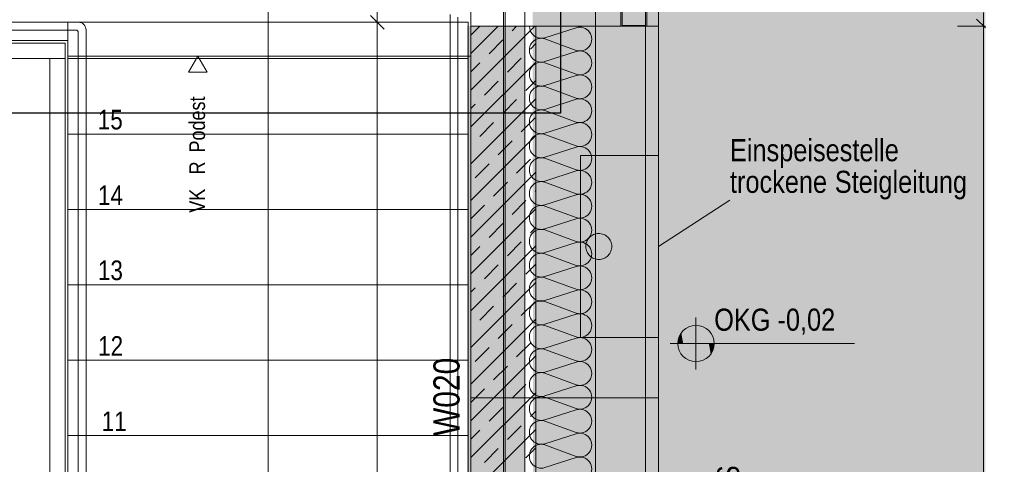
# Model space of a CAD drawing. Extents: x -620 to 300, y 62 to 1162.
# Tile 159 of 256: x 2 to 78, y 926 to 960. Entities that reach past the tile are written whole.
import ezdxf
from ezdxf.lldxf.tags import DXFTag

# ---------------------------------------------------------------- set-up
doc = ezdxf.new("R2010")
doc.units = 0
doc.layers.get('0').update_dxf_attribs({"lineweight": 13})
for name, color, linetype, lineweight, true_color in [('30 -33 Aussenwände- 7 Fassade_ Elemente', 7, 'Continuous', 9, 0x00aacc), ('30 -34 Innenwände- 1 tragend', 7, 'Continuous', 13, 0xdd0806), ('30 -35 Decken- 2.1 Treppen Innen 2D', 7, 'Continuous', 9, 0x599559), ('40 -47 Nutzungspez. Anlagen -4 Feuerlöschanlagen', 7, 'Continuous', 9, 0xff7fff), ('70 -72 Beschriftung- 1 Beschriftung allgemein', 7, 'Continuous', 9, 0xff6633), ('70 -72 Beschriftung- 2 Beschriftung Bauteile', 7, 'Continuous', 9, 0x9999ff), ('70 -76 Bemaßung- 2 Allgemein', 9, 'Continuous', 5, 0x808080), ('E_Leerrohr_Detailnummer', 1, 'Continuous', 25, 0xff0000), ('iwb_Layout BA_Markierung', 7, 'Continuous', 9, 0xbadcdc), ('iwb_Schraffur_Wand in Bauart BABW', 7, 'Continuous', 13, 0xac59ff), ('iwb_Sichtbeton', 2, 'Continuous', 50, 0xffff00), ('iwb_Sichtbeton-Shading', 2, 'Continuous', 50, 0xffff00)]:
    doc.layers.add(name, color=color, linetype=linetype, lineweight=lineweight, true_color=true_color)
for name, color, linetype, lineweight in [('70 -71 Achsen- 1 Gebäudeachsen', 7, 'STRICHPUNKT2-A06G94XR8I', 18), ('70 -72 Beschriftung- 5 Höhenkoten', 7, 'Continuous', 15), ('70 -75 Raumstempel- 3 Wandstempel', 7, 'Continuous', 50)]:
    doc.layers.add(name, color=color, linetype=linetype, lineweight=lineweight)
doc.styles.get("Standard").update_dxf_attribs({"font": 'ARIALN.TTF'})
tags = doc.linetypes.add('fein_strichliert-A06G94XS8I', pattern=[4, 1, -2, 1]).pattern_tags.tags
tags[8:9] = [DXFTag(74, 4), DXFTag(75, 0), DXFTag(340, '0'), DXFTag(46, 0.0), DXFTag(50, 0.0), DXFTag(44, 0.0), DXFTag(45, 0.0)]
tags[6:7] = [DXFTag(74, 4), DXFTag(75, 0), DXFTag(340, '0'), DXFTag(46, 0.0), DXFTag(50, 0.0), DXFTag(44, 0.0), DXFTag(45, 0.0)]
tags[4:5] = [DXFTag(74, 4), DXFTag(75, 0), DXFTag(340, '0'), DXFTag(46, 0.0), DXFTag(50, 0.0), DXFTag(44, 0.0), DXFTag(45, 0.0)]
tags = doc.linetypes.add('STRICHPUNKT2-A06G94XR8I', pattern=[12.7, 6.35, -3.175, 0, -3.175]).pattern_tags.tags
tags[10:11] = [DXFTag(74, 4), DXFTag(75, 0), DXFTag(340, '0'), DXFTag(46, 0.0), DXFTag(50, 0.0), DXFTag(44, 0.0), DXFTag(45, 0.0)]
tags[8:9] = [DXFTag(74, 4), DXFTag(75, 0), DXFTag(340, '0'), DXFTag(46, 0.0), DXFTag(50, 0.0), DXFTag(44, 0.0), DXFTag(45, 0.0)]
tags[6:7] = [DXFTag(74, 4), DXFTag(75, 0), DXFTag(340, '0'), DXFTag(46, 0.0), DXFTag(50, 0.0), DXFTag(44, 0.0), DXFTag(45, 0.0)]
tags[4:5] = [DXFTag(74, 4), DXFTag(75, 0), DXFTag(340, '0'), DXFTag(46, 0.0), DXFTag(50, 0.0), DXFTag(44, 0.0), DXFTag(45, 0.0)]

# ---------------------------------------------------------------- blocks, each defined once
blk = doc.blocks.new('Shading-A06G94VT8I', base_point=(-44.915, 989.453))
at = {"layer": 'iwb_Sichtbeton-Shading', "color": 51, "true_color": 0xffff7f}
blk.add_solid([(37.221, 838.453), (36.621, 838.453), (37.221, 959.971), (36.621, 959.971)], dxfattribs=at)
blk = doc.blocks.new('Polygon-A06G94XL8I')
at = {"color": 0, "linetype": 'ByBlock', "lineweight": -2, "ltscale": 0.13}
blk.add_solid([(41.831, 86.61), (41.664, 1083.814), (76.501, 86.518), (76.501, 1083.814)], dxfattribs=at)
blk = doc.blocks.new('Referenz-A06G94XT8I')
at = {"layer": '30 -33 Aussenwände- 7 Fassade_ Elemente', "color": 0, "linetype": 'Continuous', "lineweight": -2, "ltscale": 0.13}
for p, q in [((46.52, 833.953), (46.52, 999.953)), ((51.36, 998.053), (51.36, 835.453)), ((39.56, 838.953), (39.56, 994.953)), ((41.06, 994.953), (41.06, 838.953)), ((46.52, 994.453), (46.52, 839.453)), ((50.36, 839.453), (50.36, 994.453)), ((48.56, 989.453), (48.56, 959.993)), ((50.36, 959.993), (50.36, 989.453)), ((48.56, 959.953), (48.56, 961.553)), ((48.56, 959.953), (48.56, 961.553)), ((50.36, 961.553), (50.36, 959.953)), ((50.36, 961.553), (50.36, 959.953)), ((36.92, 959.953), (51.36, 959.953)), ((42.62, 959.066), (45.02, 959.838)), ((48.56, 959.993), (50.36, 959.993)), ((50.36, 959.953), (48.56, 959.953)), ((50.36, 959.953), (48.56, 959.953)), ((45.02, 958.089), (42.62, 958.976)), ((42.62, 957.228), (45.02, 957.999)), ((45.02, 956.251), (42.62, 957.138)), ((42.62, 955.389), (45.02, 956.161)), ((45.02, 954.412), (42.62, 955.299)), ((42.62, 953.551), (45.02, 954.322)), ((45.02, 952.574), (42.62, 953.461)), ((42.62, 951.712), (45.02, 952.484)), ((45.02, 950.735), (42.62, 951.622)), ((42.62, 949.874), (45.02, 950.645)), ((45.02, 948.897), (42.62, 949.784)), ((42.62, 948.035), (45.02, 948.807)), ((45.02, 947.058), (42.62, 947.945)), ((42.62, 946.197), (45.02, 946.968)), ((45.02, 945.219), (42.62, 946.107)), ((42.62, 944.358), (45.02, 945.129)), ((45.02, 943.381), (42.62, 944.268)), ((42.62, 942.52), (45.02, 943.291)), ((45.02, 941.542), (42.62, 942.43)), ((42.62, 940.681), (45.02, 941.452)), ((45.02, 939.704), (42.62, 940.591)), ((42.62, 938.843), (45.02, 939.614)), ((45.02, 937.865), (42.62, 938.753)), ((42.62, 937.004), (45.02, 937.775)), ((45.02, 936.027), (42.62, 936.914)), ((42.62, 935.166), (45.02, 935.937)), ((45.02, 934.188), (42.62, 935.076)), ((42.62, 933.327), (45.02, 934.098)), ((45.02, 932.35), (42.62, 933.237)), ((42.62, 931.488), (45.02, 932.26)), ((45.02, 930.511), (42.62, 931.398)), ((42.62, 929.65), (45.02, 930.421)), ((45.02, 928.673), (42.62, 929.56)), ((42.62, 927.811), (45.02, 928.583)), ((45.02, 926.834), (42.62, 927.721)), ((42.62, 925.973), (45.02, 926.744))]:
    blk.add_line(p, q, dxfattribs=at)
at = {"layer": '30 -33 Aussenwände- 7 Fassade_ Elemente', "color": 0, "linetype": 'fein_strichliert-A06G94XS8I', "lineweight": -2, "ltscale": 0.13}
for p, q in [((48.46, 959.953), (48.46, 989.453)), ((50.46, 959.953), (50.46, 989.453)), ((51.36, 941.053), (51.36, 989.453))]:
    blk.add_line(p, q, dxfattribs=at)
at = {"layer": '30 -33 Aussenwände- 7 Fassade_ Elemente', "color": 0, "linetype": 'Continuous', "lineweight": -2, "ltscale": 0.13}
for centre, major_axis, end_param in [((42.339, 959.941), (-0.918, 0.013), 1.896254), ((45.302, 958.963), (-0.282, -0.874), 3.765224), ((42.339, 958.102), (0.282, 0.874), 3.764652), ((45.302, 957.125), (-0.282, -0.874), 3.765224), ((42.339, 956.264), (0.282, 0.874), 3.764652), ((45.302, 955.286), (-0.282, -0.874), 3.765224), ((42.339, 954.425), (0.282, 0.874), 3.764652), ((45.302, 953.448), (-0.282, -0.874), 3.765224), ((42.339, 952.587), (0.282, 0.874), 3.764652), ((45.302, 951.609), (-0.282, -0.874), 3.765224), ((42.339, 950.748), (0.282, 0.874), 3.764652), ((45.302, 949.771), (-0.282, -0.874), 3.765224), ((42.339, 948.909), (0.282, 0.874), 3.764652), ((45.302, 947.932), (-0.282, -0.874), 3.765224), ((42.339, 947.071), (0.282, 0.874), 3.764652), ((45.302, 946.094), (-0.282, -0.874), 3.765224), ((42.339, 945.232), (0.282, 0.874), 3.764652), ((45.302, 944.255), (-0.282, -0.874), 3.765224), ((42.339, 943.394), (0.282, 0.874), 3.764652), ((45.302, 942.417), (-0.282, -0.874), 3.765224), ((42.339, 941.555), (0.282, 0.874), 3.764652), ((45.302, 940.578), (-0.282, -0.874), 3.765224), ((42.339, 939.717), (0.282, 0.874), 3.764652), ((45.302, 938.74), (-0.282, -0.874), 3.765224), ((42.339, 937.878), (0.282, 0.874), 3.764652), ((45.302, 936.901), (-0.282, -0.874), 3.765224), ((42.339, 936.04), (0.282, 0.874), 3.764652), ((45.302, 935.063), (-0.282, -0.874), 3.765224), ((42.339, 934.201), (0.282, 0.874), 3.764652), ((45.302, 933.224), (-0.282, -0.874), 3.765224), ((42.339, 932.363), (0.282, 0.874), 3.764652), ((45.302, 931.386), (-0.282, -0.874), 3.765224), ((42.339, 930.524), (0.282, 0.874), 3.764652), ((45.302, 929.547), (-0.282, -0.874), 3.765224), ((42.339, 928.686), (0.282, 0.874), 3.764652), ((45.302, 927.708), (-0.282, -0.874), 3.765224), ((42.339, 926.847), (0.282, 0.874), 3.764652), ((45.302, 925.87), (-0.282, -0.874), 3.765224)]:
    blk.add_ellipse(centre, major_axis=major_axis, ratio=1, start_param=0, end_param=end_param, dxfattribs=at)
at = {"layer": '30 -34 Innenwände- 1 tragend', "color": 0, "lineweight": -2}
for p, q in [((36.92, 957.851), (39.023, 959.953)), ((36.92, 955.023), (41.851, 959.953)), ((36.92, 959.265), (37.609, 959.953)), ((36.92, 838.453), (36.92, 959.953)), ((36.92, 957.851), (39.023, 959.953)), ((36.92, 955.023), (41.851, 959.953)), ((36.92, 959.265), (37.609, 959.953)), ((40.088, 959.604), (40.437, 959.953)), ((40.088, 959.604), (40.437, 959.953)), ((41.92, 838.453), (41.92, 959.953)), ((38.32, 957.836), (39.38, 958.897)), ((38.32, 957.836), (39.38, 958.897)), ((41.502, 958.19), (41.92, 958.608)), ((41.502, 958.19), (41.92, 958.608)), ((39.734, 956.422), (40.795, 957.483)), ((39.734, 956.422), (40.795, 957.483)), ((36.92, 952.194), (41.92, 957.194)), ((36.92, 952.194), (41.92, 957.194)), ((36.92, 956.437), (37.613, 957.129)), ((36.92, 956.437), (37.613, 957.129)), ((37.966, 954.654), (39.027, 955.715)), ((37.966, 954.654), (39.027, 955.715)), ((41.148, 955.008), (41.92, 955.78)), ((41.148, 955.008), (41.92, 955.78)), ((36.92, 949.366), (41.92, 954.366)), ((36.92, 949.366), (41.92, 954.366)), ((36.92, 953.608), (37.259, 953.947)), ((36.92, 953.608), (37.259, 953.947)), ((39.38, 953.24), (40.441, 954.301)), ((39.38, 953.24), (40.441, 954.301)), ((37.613, 951.472), (38.673, 952.533)), ((37.613, 951.472), (38.673, 952.533)), ((40.795, 951.826), (41.855, 952.886)), ((40.795, 951.826), (41.855, 952.886)), ((36.92, 946.537), (41.92, 951.537)), ((36.92, 946.537), (41.92, 951.537)), ((39.027, 950.058), (40.088, 951.119)), ((39.027, 950.058), (40.088, 951.119)), ((37.259, 948.29), (38.32, 949.351)), ((37.259, 948.29), (38.32, 949.351)), ((40.441, 948.644), (41.502, 949.704)), ((40.441, 948.644), (41.502, 949.704)), ((36.92, 943.709), (41.92, 948.709)), ((36.92, 943.709), (41.92, 948.709)), ((38.673, 946.876), (39.734, 947.937)), ((38.673, 946.876), (39.734, 947.937)), ((41.855, 947.23), (41.92, 947.295)), ((41.855, 947.23), (41.92, 947.295)), ((36.92, 945.123), (37.966, 946.169)), ((36.92, 945.123), (37.966, 946.169)), ((40.088, 945.462), (41.148, 946.522)), ((40.088, 945.462), (41.148, 946.522)), ((36.92, 940.88), (41.92, 945.88)), ((36.92, 940.88), (41.92, 945.88)), ((38.32, 943.694), (39.38, 944.755)), ((38.32, 943.694), (39.38, 944.755)), ((41.502, 944.048), (41.92, 944.466)), ((41.502, 944.048), (41.92, 944.466)), ((39.734, 942.28), (40.795, 943.34)), ((39.734, 942.28), (40.795, 943.34)), ((36.92, 938.052), (41.92, 943.052)), ((36.92, 938.052), (41.92, 943.052)), ((36.92, 942.295), (37.613, 942.987)), ((36.92, 942.295), (37.613, 942.987)), ((37.966, 940.512), (39.027, 941.573)), ((37.966, 940.512), (39.027, 941.573)), ((41.148, 940.866), (41.92, 941.638)), ((41.148, 940.866), (41.92, 941.638)), ((36.92, 935.224), (41.92, 940.224)), ((36.92, 935.224), (41.92, 940.224)), ((39.38, 939.098), (40.441, 940.158)), ((39.38, 939.098), (40.441, 940.158)), ((36.92, 939.466), (37.259, 939.805)), ((36.92, 939.466), (37.259, 939.805)), ((40.795, 937.684), (41.855, 938.744)), ((40.795, 937.684), (41.855, 938.744)), ((37.613, 937.33), (38.673, 938.391)), ((37.613, 937.33), (38.673, 938.391)), ((36.92, 932.395), (41.92, 937.395)), ((36.92, 932.395), (41.92, 937.395)), ((39.027, 935.916), (40.088, 936.976)), ((39.027, 935.916), (40.088, 936.976)), ((40.441, 934.502), (41.502, 935.562)), ((40.441, 934.502), (41.502, 935.562)), ((37.259, 934.148), (38.32, 935.209)), ((37.259, 934.148), (38.32, 935.209)), ((36.92, 929.567), (41.92, 934.567)), ((36.92, 929.567), (41.92, 934.567)), ((38.673, 932.734), (39.734, 933.794)), ((38.673, 932.734), (39.734, 933.794)), ((41.855, 933.087), (41.92, 933.152)), ((41.855, 933.087), (41.92, 933.152)), ((36.92, 930.981), (37.966, 932.027)), ((36.92, 930.981), (37.966, 932.027)), ((36.92, 926.738), (41.92, 931.738)), ((36.92, 926.738), (41.92, 931.738)), ((40.088, 931.32), (41.148, 932.38)), ((40.088, 931.32), (41.148, 932.38)), ((38.32, 929.552), (39.38, 930.612)), ((38.32, 929.552), (39.38, 930.612)), ((41.502, 929.905), (41.92, 930.324)), ((41.502, 929.905), (41.92, 930.324)), ((36.92, 923.91), (41.92, 928.91)), ((36.92, 923.91), (41.92, 928.91)), ((36.92, 928.152), (37.613, 928.845)), ((36.92, 928.152), (37.613, 928.845)), ((39.734, 928.138), (40.795, 929.198)), ((39.734, 928.138), (40.795, 929.198)), ((37.966, 926.37), (39.027, 927.431)), ((37.966, 926.37), (39.027, 927.431)), ((41.148, 926.723), (41.92, 927.496)), ((41.148, 926.723), (41.92, 927.496))]:
    blk.add_line(p, q, dxfattribs=at)
at = {"layer": '30 -34 Innenwände- 1 tragend', "color": 0, "linetype": 'Continuous', "lineweight": -2, "ltscale": 0.13}
for p, q in [((41.92, 959.953), (36.92, 959.953)), ((36.92, 838.453), (36.92, 959.953)), ((41.92, 838.453), (41.92, 959.953))]:
    blk.add_line(p, q, dxfattribs=at)
at = {"layer": '30 -35 Decken- 2.1 Treppen Innen 2D', "color": 0, "linetype": 'fein_strichliert-A06G94XS8I', "lineweight": -2, "ltscale": 0.13}
for p, q in [((36.92, 957.653), (36.92, 988.053)), ((21.32, 870.453), (21.32, 974.253)), ((35.32, 960.853), (35.32, 900.115)), ((35.92, 900.003), (35.92, 960.653)), ((6.72, 960.253), (-10.38, 960.253)), ((5.92, 951.653), (5.92, 960.253)), ((5.92, 960.253), (36.72, 960.253)), ((36.72, 960.253), (36.72, 951.653)), ((-10.18, 959.653), (6.52, 959.653)), ((6.72, 959.453), (6.72, 905.466)), ((7.32, 905.354), (7.32, 959.653)), ((-9.58, 958.853), (5.92, 958.853)), ((-9.38, 958.653), (5.72, 958.653)), ((5.72, 958.653), (5.72, 957.453)), ((5.92, 958.853), (5.92, 957.653)), ((5.92, 957.653), (36.92, 957.653)), ((36.92, 951.953), (36.92, 957.653)), ((5.72, 957.453), (-9.38, 957.453)), ((4.52, 957.453), (4.52, 905.878)), ((5.72, 957.453), (4.52, 957.453)), ((5.72, 905.653), (5.72, 957.453)), ((5.92, 951.653), (5.92, 957.453)), ((5.92, 957.453), (36.72, 957.453)), ((36.72, 957.453), (36.72, 951.653)), ((36.72, 951.653), (5.92, 951.653)), ((5.92, 945.853), (5.92, 951.653)), ((36.72, 951.653), (36.72, 945.853)), ((36.72, 945.853), (5.92, 945.853)), ((5.92, 940.053), (5.92, 945.853)), ((36.72, 945.853), (36.72, 940.053)), ((5.92, 934.253), (5.92, 940.053)), ((5.92, 940.053), (36.72, 940.053)), ((36.72, 940.053), (36.72, 934.253)), ((5.92, 928.453), (5.92, 934.253)), ((36.72, 934.253), (5.92, 934.253)), ((36.72, 934.253), (36.72, 928.453)), ((5.92, 922.653), (5.92, 928.453)), ((36.72, 928.453), (5.92, 928.453)), ((36.72, 928.453), (36.72, 922.653))]:
    blk.add_line(p, q, dxfattribs=at)
at = {"layer": '30 -35 Decken- 2.1 Treppen Innen 2D', "color": 0, "linetype": 'Continuous', "lineweight": -2, "ltscale": 0.13}
for p, q in [((15.92, 957.653), (15.208, 956.419)), ((16.633, 956.419), (15.92, 957.653)), ((15.208, 956.419), (16.633, 956.419))]:
    blk.add_line(p, q, dxfattribs=at)
at = {"layer": '30 -35 Decken- 2.1 Treppen Innen 2D', "color": 0, "linetype": 'fein_strichliert-A06G94XS8I', "lineweight": -2, "ltscale": 0.13}
for centre, major_axis in [((6.72, 959.653), (0.6, 0)), ((6.52, 959.453), (0.2, 0))]:
    blk.add_ellipse(centre, major_axis=major_axis, ratio=1, start_param=0, end_param=1.570796, dxfattribs=at)
at = {"layer": '40 -47 Nutzungspez. Anlagen -4 Feuerlöschanlagen', "color": 0, "linetype": 'Continuous', "lineweight": -2, "ltscale": 0.13}
for p, q in [((51.36, 949.993), (45.36, 949.993)), ((45.36, 949.993), (45.36, 935.993)), ((51.36, 935.993), (51.36, 949.993)), ((46.194, 943.818), (46.278, 943.869)), ((46.278, 943.869), (46.366, 943.912)), ((46.366, 943.912), (46.458, 943.947)), ((46.458, 943.947), (46.553, 943.972)), ((46.553, 943.972), (46.649, 943.987)), ((46.649, 943.987), (46.747, 943.993)), ((46.747, 943.993), (46.845, 943.99)), ((46.845, 943.99), (46.943, 943.977)), ((46.943, 943.977), (47.038, 943.954)), ((47.038, 943.954), (47.131, 943.922)), ((47.131, 943.922), (47.22, 943.881)), ((47.22, 943.881), (47.305, 943.832)), ((47.305, 943.832), (47.385, 943.775)), ((45.76, 942.98), (45.764, 943.079)), ((45.764, 943.079), (45.777, 943.176)), ((45.777, 943.176), (45.8, 943.271)), ((45.8, 943.271), (45.832, 943.364)), ((45.832, 943.364), (45.872, 943.453)), ((45.872, 943.453), (45.922, 943.538)), ((45.922, 943.538), (45.979, 943.618)), ((45.979, 943.618), (46.044, 943.691)), ((46.044, 943.691), (46.116, 943.758)), ((46.116, 943.758), (46.194, 943.818)), ((47.385, 943.775), (47.458, 943.71)), ((47.458, 943.71), (47.525, 943.638)), ((47.525, 943.638), (47.585, 943.56)), ((47.585, 943.56), (47.636, 943.476)), ((47.636, 943.476), (47.679, 943.388)), ((47.679, 943.388), (47.713, 943.296)), ((47.713, 943.296), (47.739, 943.201)), ((47.739, 943.201), (47.754, 943.104)), ((47.754, 943.104), (47.76, 943.006)), ((45.767, 942.882), (45.76, 942.98)), ((45.782, 942.786), (45.767, 942.882)), ((45.807, 942.691), (45.782, 942.786)), ((45.842, 942.599), (45.807, 942.691)), ((45.885, 942.511), (45.842, 942.599)), ((45.936, 942.427), (45.885, 942.511)), ((45.996, 942.349), (45.936, 942.427)), ((46.063, 942.277), (45.996, 942.349)), ((47.542, 942.369), (47.477, 942.296)), ((47.599, 942.449), (47.542, 942.369)), ((47.648, 942.534), (47.599, 942.449)), ((47.689, 942.623), (47.648, 942.534)), ((47.721, 942.716), (47.689, 942.623)), ((47.744, 942.811), (47.721, 942.716)), ((47.757, 942.908), (47.744, 942.811)), ((47.76, 943.006), (47.757, 942.908)), ((46.136, 942.212), (46.063, 942.277)), ((46.216, 942.155), (46.136, 942.212)), ((46.301, 942.105), (46.216, 942.155)), ((46.39, 942.065), (46.301, 942.105)), ((46.483, 942.033), (46.39, 942.065)), ((46.578, 942.01), (46.483, 942.033)), ((46.675, 941.997), (46.578, 942.01)), ((46.773, 941.994), (46.675, 941.997)), ((46.871, 942), (46.773, 941.994)), ((46.968, 942.015), (46.871, 942)), ((47.063, 942.04), (46.968, 942.015)), ((47.155, 942.075), (47.063, 942.04)), ((47.243, 942.118), (47.155, 942.075)), ((47.327, 942.169), (47.243, 942.118)), ((47.405, 942.229), (47.327, 942.169)), ((47.477, 942.296), (47.405, 942.229)), ((45.36, 935.993), (51.36, 935.993))]:
    blk.add_line(p, q, dxfattribs=at)
at = {"layer": '70 -71 Achsen- 1 Gebäudeachsen', "color": 0, "linetype": 'STRICHPUNKT2-A06G94XR8I', "lineweight": -2, "ltscale": 0.13}
blk.add_line((39.42, 1084.393), (39.42, 84.953), dxfattribs=at)
at = {"layer": '70 -72 Beschriftung- 1 Beschriftung allgemein', "color": 0, "linetype": 'Continuous', "lineweight": -2, "ltscale": 0.13}
blk.add_line((51.36, 942.993), (56.853, 946.551), dxfattribs=at)
at = {"layer": '70 -72 Beschriftung- 5 Höhenkoten', "color": 0, "linetype": 'Continuous', "lineweight": -2, "ltscale": 0.13}
for p, q in [((54.24, 933.525), (54.24, 937.525)), ((54.24, 936.925), (54.24, 935.525)), ((54.24, 935.525), (54.24, 936.925)), ((52.24, 935.525), (66.429, 935.525)), ((54.24, 935.525), (52.84, 935.525)), ((52.84, 935.525), (54.24, 935.525)), ((54.24, 934.125), (54.24, 935.525)), ((54.24, 935.525), (55.64, 935.525)), ((55.64, 935.525), (54.24, 935.525)), ((54.24, 935.525), (54.24, 934.125))]:
    blk.add_line(p, q, dxfattribs=at)
for major_axis in [(0, 1.4), (1.4, 0), (-1.4, 0), (0, -1.4)]:
    blk.add_ellipse((54.24, 935.525), major_axis=major_axis, ratio=1, start_param=0, end_param=1.570796, dxfattribs=at)
at = {"layer": '70 -72 Beschriftung- 5 Höhenkoten', "color": 0, "lineweight": -2}
for points in [[(53.108, 935.525), (52.993, 936.161), (53.108, 936.348)], [(53.25, 935.525), (53.108, 936.348), (53.25, 936.515)], [(53.108, 935.525), (53.108, 936.348), (53.25, 935.525)], [(53.418, 935.525), (53.25, 936.515), (53.418, 936.658)], [(53.25, 935.525), (53.25, 936.515), (53.418, 935.525)], [(53.605, 935.525), (53.418, 936.658), (53.605, 936.773)], [(53.418, 935.525), (53.418, 936.658), (53.605, 935.525)], [(53.808, 935.525), (53.605, 936.773), (53.808, 936.857)], [(53.605, 935.525), (53.605, 936.773), (53.808, 935.525)], [(54.021, 935.525), (53.808, 936.857), (54.021, 936.908)], [(53.808, 935.525), (53.808, 936.857), (54.021, 935.525)], [(54.24, 935.525), (54.021, 936.908), (54.24, 936.925)], [(54.021, 935.525), (54.021, 936.908), (54.24, 935.525)], [(52.858, 935.525), (52.84, 935.525), (52.858, 935.744)], [(52.909, 935.525), (52.858, 935.744), (52.909, 935.958)], [(52.858, 935.525), (52.858, 935.744), (52.909, 935.525)], [(52.993, 935.525), (52.909, 935.958), (52.993, 936.161)], [(52.909, 935.525), (52.909, 935.958), (52.993, 935.525)], [(52.993, 935.525), (52.993, 936.161), (53.108, 935.525)], [(54.24, 934.125), (54.24, 935.525), (54.459, 934.143)], [(54.459, 934.143), (54.24, 935.525), (54.459, 935.525)], [(54.459, 934.143), (54.459, 935.525), (54.673, 934.194)], [(54.673, 934.194), (54.459, 935.525), (54.673, 935.525)], [(54.673, 934.194), (54.673, 935.525), (54.876, 934.278)], [(54.876, 934.278), (54.673, 935.525), (54.876, 935.525)], [(54.876, 934.278), (54.876, 935.525), (55.063, 934.393)], [(55.063, 934.393), (54.876, 935.525), (55.063, 935.525)], [(55.063, 934.393), (55.063, 935.525), (55.23, 934.535)], [(55.23, 934.535), (55.063, 935.525), (55.23, 935.525)], [(55.23, 934.535), (55.23, 935.525), (55.373, 934.703)], [(55.373, 934.703), (55.23, 935.525), (55.373, 935.525)], [(55.373, 934.703), (55.373, 935.525), (55.488, 934.89)], [(55.488, 934.89), (55.373, 935.525), (55.488, 935.525)], [(55.488, 934.89), (55.488, 935.525), (55.572, 935.093)], [(55.572, 935.093), (55.488, 935.525), (55.572, 935.525)], [(55.572, 935.093), (55.572, 935.525), (55.623, 935.306)], [(55.623, 935.306), (55.572, 935.525), (55.623, 935.525)], [(55.623, 935.306), (55.623, 935.525), (55.64, 935.525)]]:
    blk.add_solid(points, dxfattribs=at)
at = {"layer": '70 -75 Raumstempel- 3 Wandstempel', "color": 0, "linetype": 'Continuous', "lineweight": -2, "ltscale": 0.13}
blk.add_line((36.92, 931.348), (51.36, 931.348), dxfattribs=at)
at = {"layer": '70 -76 Bemaßung- 2 Allgemein', "color": 0, "linetype": 'Continuous', "lineweight": -2, "ltscale": 0.13}
for p, q in [((29.72, 959.253), (29.72, 961.314)), ((29.72, 961.253), (29.72, 959.193)), ((29.19, 960.784), (30.251, 959.723)), ((30.251, 959.723), (29.19, 960.784)), ((76.36, 959.453), (76.36, 961.014)), ((32.22, 960.253), (28.72, 960.253)), ((32.22, 960.253), (28.72, 960.253)), ((74.36, 959.953), (76.501, 959.953)), ((74.36, 959.953), (76.501, 959.953)), ((76.501, 959.813), (75.83, 960.484)), ((75.83, 960.484), (76.501, 959.813)), ((76.36, 960.453), (76.36, 958.893)), ((29.72, 871.514), (29.72, 959.193)), ((76.36, 847.454), (76.36, 958.893))]:
    blk.add_line(p, q, dxfattribs=at)
at = {"layer": '30 -35 Decken- 2.1 Treppen Innen 2D', "color": 0, "linetype": 'ByBlock', "lineweight": -2, "ltscale": 0.13, "attachment_point": 1}
for s, insert, char_height, rotation in [('{\\fArial Narrow;Podest}', (15.258, 950.229), 1.20826, 90), ('{\\fArial Narrow;15}', (8.215, 953.516), 1.51033, 0.001), ('{\\fArial Narrow;R}', (15.258, 948.544), 1.20826, 90), ('{\\fArial Narrow;14}', (8.233, 947.691), 1.51033, 0.001), ('{\\fArial Narrow;VK}', (15.258, 945.598), 1.20826, 90), ('{\\fArial Narrow;13}', (8.227, 941.916), 1.51033, 0.001), ('{\\fArial Narrow;12}', (8.242, 936.091), 1.51033, 0.001), ('{\\fArial Narrow;11}', (8.517, 930.291), 1.51033, 0.001)]:
    blk.add_mtext(s, dxfattribs=dict(at, insert=insert, char_height=char_height, rotation=rotation))
at = {"layer": '70 -72 Beschriftung- 1 Beschriftung allgemein', "color": 0, "linetype": 'Continuous', "lineweight": -2, "ltscale": 0.13, "char_height": 1.7, "attachment_point": 1}
for s, insert in [('{\\fArial Narrow;Einspeisestelle}', (56.853, 951.257)), ('{\\fArial Narrow;trockene}', (56.853, 948.822)), ('{\\fArial Narrow;Steigleitung}', (64.918, 948.822))]:
    blk.add_mtext(s, dxfattribs=dict(at, insert=insert))
at = {"layer": '70 -72 Beschriftung- 1 Beschriftung allgemein', "color": 0, "linetype": 'Continuous', "lineweight": -2, "ltscale": 0.13, "insert": (55.868, 905.364), "char_height": 1.7, "attachment_point": 1, "rotation": 90}
blk.add_mtext('{\\fArial Narrow;FA.0.T01.A.1.BS.STB.S}', dxfattribs=at)
at = {"layer": '70 -72 Beschriftung- 2 Beschriftung Bauteile', "color": 0, "linetype": 'Continuous', "lineweight": -2, "ltscale": 0.13, "insert": (52.232, 904.429), "char_height": 1.7, "attachment_point": 1, "rotation": 90}
blk.add_mtext('{\\fArial Narrow;Außenkante Aufkantung}', dxfattribs=at)
at = {"layer": '70 -72 Beschriftung- 5 Höhenkoten', "color": 0, "linetype": 'Continuous', "lineweight": -2, "ltscale": 0.13, "insert": (55.64, 938.211), "char_height": 1.7, "attachment_point": 1}
blk.add_mtext('{\\fArial Narrow;OKG -0,02}', dxfattribs=at)
at = {"layer": '70 -75 Raumstempel- 3 Wandstempel', "color": 0, "linetype": 'Continuous', "lineweight": -2, "ltscale": 0.13, "insert": (34.038, 928.406), "char_height": 2.01377, "attachment_point": 1, "rotation": 90}
blk.add_mtext('{\\fArial Narrow;W020}', dxfattribs=at)
blk = doc.blocks.new('Referenz-A06G94XV8I')
at = {"layer": 'iwb_Schraffur_Wand in Bauart BABW', "linetype": 'Continuous', "ltscale": 0.13}
blk.add_hatch(color=256, dxfattribs=at).paths.add_polyline_path([(14.421, 836.953), (36.921, 836.953), (36.921, 959.993), (41.061, 959.993), (41.061, 831.953), (14.421, 831.953)])
at = {"layer": 'iwb_Sichtbeton', "linetype": 'Continuous', "ltscale": 0.5}
blk.add_solid([(37.221, 838.453), (36.621, 838.453), (37.221, 959.971), (36.621, 959.971)], dxfattribs=at)
blk = doc.blocks.new('Polygon-A06G952R8I')
at = {"color": 0, "linetype": 'ByBlock', "lineweight": -2, "ltscale": 0.25}
for p, q in [((43.812, 1007.522), (43.812, 953.26)), ((43.812, 953.26), (-48.929, 953.26))]:
    blk.add_line(p, q, dxfattribs=at)

msp = doc.modelspace()

# ---------------------------------------------------------------- block references
at = {"color": 8, "lineweight": 13, "ltscale": 0.13, "true_color": 0x808080}
msp.add_blockref('Referenz-A06G94XT8I', (0, 0), dxfattribs=at)
at = {"color": 8, "lineweight": 25, "ltscale": 0.25, "true_color": 0x808080}
msp.add_blockref('Referenz-A06G94XV8I', (0, 0), dxfattribs=at)
msp.add_blockref('Shading-A06G94VT8I', (-44.915, 989.453))
at = {"layer": 'E_Leerrohr_Detailnummer', "ltscale": 0.25}
msp.add_blockref('Polygon-A06G952R8I', (0, 0), dxfattribs=at)
at = {"layer": 'iwb_Layout BA_Markierung', "ltscale": 0.13}
msp.add_blockref('Polygon-A06G94XL8I', (0, 0), dxfattribs=at)

doc.saveas('drawing.dxf')
